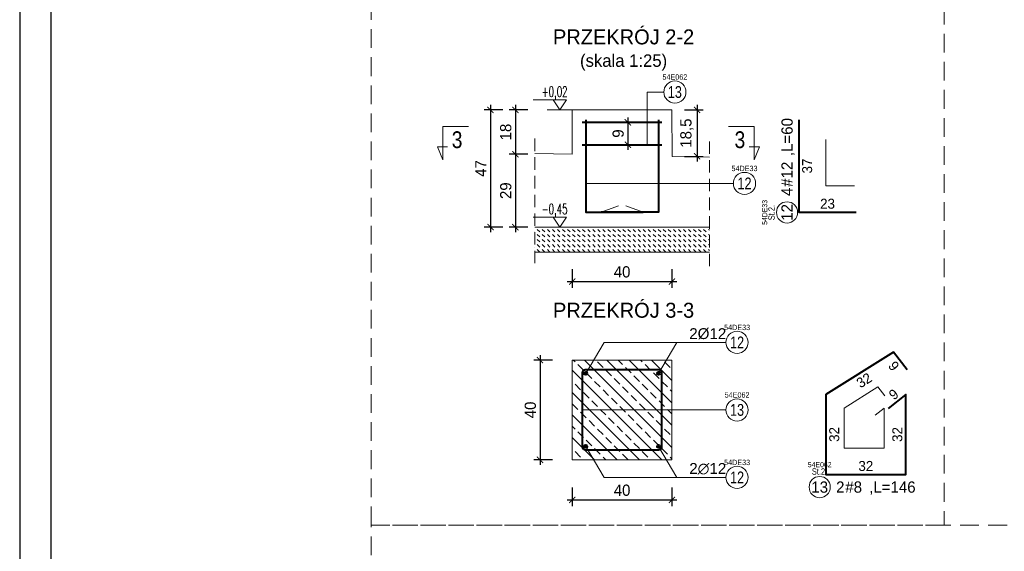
# Model space of a CAD drawing. Header units: millimetres. Extents: x 219841 to 236232, y -126388 to -112129.
# Tile 26 of 30: x 233292 to 234082, y -113045 to -112619. Entities that reach past the tile are written whole.
import ezdxf
from ezdxf.enums import TextEntityAlignment as Align
from ezdxf.lldxf.tags import DXFTag

# ---------------------------------------------------------------- set-up
doc = ezdxf.new("R2010")
doc.units = ezdxf.units.MM
doc.linetypes.add('DASHED2', pattern=[0.375, 0.25, -0.125])
doc.layers.add('-Linie pomocnicze', color=251, linetype='Continuous', lineweight=5, plot=False)
for name, color, linetype, lineweight in [('A-KOTE', 30, 'Continuous', 13), ('A-NAD', 21, 'DASHDOT', 15), ('A-WIDOKOWA', 7, 'Continuous', 25), ('K_HATCH', 8, 'Continuous', 9), ('K_OPIS', 5, 'Continuous', 13), ('K_WYMIARY', 8, 'Continuous', 5), ('Opis', 41, 'Continuous', 9), ('Pret-Opis', 140, 'Continuous', 5), ('tekst', 31, 'Continuous', 9), ('widokowa', 151, 'Continuous', 18), ('Wymiarowanie', 2, 'Continuous', 9), ('Zbrojenie dołem', 1, 'Continuous', 40)]:
    doc.layers.add(name, color=color, linetype=linetype, lineweight=lineweight)
doc.styles.add('Arial', font='GOTHIC.TTF')
doc.styles.add('BA_OPISY_1-100', font='romans.shx', dxfattribs={"width": 0.6, "height": 25})
doc.styles.add('ROMANS', font='GOTHIC.TTF')
doc.styles.add('SIMPLEX', font='GOTHIC.TTF')
doc.styles.get("Standard").update_dxf_attribs({"font": 'GOTHIC.TTF'})
tags = doc.linetypes.add('DASHDOT', pattern=[25.4, 12.7, -6.35, 0, -6.35]).pattern_tags.tags
tags[10:11] = [DXFTag(74, 4), DXFTag(75, 0), DXFTag(340, '0'), DXFTag(46, 1.0), DXFTag(50, 0.0), DXFTag(44, 0.0), DXFTag(45, 0.0)]
tags[8:9] = [DXFTag(74, 4), DXFTag(75, 0), DXFTag(340, '0'), DXFTag(46, 1.0), DXFTag(50, 0.0), DXFTag(44, 0.0), DXFTag(45, 0.0)]
tags[6:7] = [DXFTag(74, 4), DXFTag(75, 0), DXFTag(340, '0'), DXFTag(46, 1.0), DXFTag(50, 0.0), DXFTag(44, 0.0), DXFTag(45, 0.0)]
tags[4:5] = [DXFTag(74, 4), DXFTag(75, 0), DXFTag(340, '0'), DXFTag(46, 1.0), DXFTag(50, 0.0), DXFTag(44, 0.0), DXFTag(45, 0.0)]
tags = doc.linetypes.add('HIDDEN2', pattern=[4.7625, 3.175, -1.5875]).pattern_tags.tags
tags[6:7] = [DXFTag(74, 4), DXFTag(75, 0), DXFTag(340, '0'), DXFTag(46, 1.0), DXFTag(50, 0.0), DXFTag(44, 0.0), DXFTag(45, 0.0)]
tags[4:5] = [DXFTag(74, 4), DXFTag(75, 0), DXFTag(340, '0'), DXFTag(46, 1.0), DXFTag(50, 0.0), DXFTag(44, 0.0), DXFTag(45, 0.0)]
doc.dimstyles.new('A1_DlugoscPreta_Szczegoly', dxfattribs={"dimtxt": 4, "dimasz": 5, "dimexe": 0, "dimexo": 2, "dimgap": 2, "dimtad": 2, "dimdec": 0, "dimrnd": 1, "dimzin": 9, "dimdsep": 46, "dimtxsty": 'Arial', "dimblk": 'NONE', "dimcen": 0, "dimse1": 1, "dimse2": 1, "dimsd1": 1, "dimsd2": 1, "dimclrd": 8, "dimclre": 30, "dimclrt": 5, "dimadec": 0, "dimazin": 0, "dimtfac": 1, "dimtdec": 0, "dimtix": 1, "dimtmove": 2, "dimatfit": 3, "dimldrblk": 'CLOSED', "dimfxl": 1, "dimtvp": 1.111111, "dimtolj": 1, "dimtzin": 1, "dimarcsym": 0})
doc.dimstyles.new('Radek 50 dokładny', dxfattribs={"dimtxt": 9, "dimasz": 5, "dimexe": 5, "dimexo": 5, "dimgap": 3, "dimtad": 1, "dimdec": 1, "dimrnd": 0.5, "dimlunit": 6, "dimtxsty": 'ROMANS', "dimblk": 'ARCHTICK', "dimcen": 5, "dimdle": 4, "dimclrd": 256, "dimclrt": 2, "dimadec": 0, "dimazin": 0, "dimtfac": 1, "dimtdec": 1, "dimtix": 1, "dimtmove": 1, "dimatfit": 0, "dimldrblk": 'DOTSMALL', "dimfxl": 10, "dimfxlon": 1, "dimarcsym": 0})

# ---------------------------------------------------------------- blocks, each defined once
blk = doc.blocks.new('FINISHING LEVEL 1')
at = {"color": 0, "linetype": 'Continuous'}
blk.add_line((-8, 12), (31.4, 12), dxfattribs=at)
blk.add_lwpolyline([(-8, 12), (0, 0), (8, 12)], dxfattribs=at)
at = {"color": 0, "style": 'BA_OPISY_1-100', "width": 0.6}
blk.add_attdef('FINISHING_LEVEL:', (-7.7, 15.3), '', height=12.5, dxfattribs=at)
blk = doc.blocks.new('_ArchTick')
at = {"layer": 'Wymiarowanie', "color": 0, "const_width": 0.15}
blk.add_lwpolyline([(-0.5, -0.5), (0.5, 0.5)], dxfattribs=at)
blk = doc.blocks.new('*D209')
at = {"layer": 'Defpoints', "color": 0}
for p in [(233735.59, -112891.98), (233709.76, -112971.98), (233735.59, -112971.98)]:
    blk.add_point(p, dxfattribs=at)
at = {"layer": 'K_WYMIARY', "color": 0, "lineweight": -2}
for p, q in [((233719.76, -112891.98), (233704.76, -112891.98)), ((233719.76, -112971.98), (233704.76, -112971.98))]:
    blk.add_line(p, q, dxfattribs=at)
at = {"layer": 'K_WYMIARY', "lineweight": -2}
blk.add_line((233709.76, -112887.98), (233709.76, -112975.98), dxfattribs=at)
at = {"layer": 'K_WYMIARY', "lineweight": -2, "xscale": 5, "yscale": 5, "zscale": 5}
for p, rotation in [((233709.76, -112891.98), 90), ((233709.76, -112971.98), 270)]:
    blk.add_blockref('_ArchTick', p, dxfattribs=dict(at, rotation=rotation))
at = {"layer": 'K_WYMIARY', "color": 2, "insert": (233702.03, -112931.98), "char_height": 9, "attachment_point": 5, "rotation": 90, "style": 'ROMANS'}
blk.add_mtext('40', dxfattribs=at)
blk = doc.blocks.new('_DotSmall')
at = {"color": 0, "linetype": 'ByBlock', "const_width": 12.7}
blk.add_lwpolyline([(-1.5875, 0, 1), (1.5875, 0, 1)], format="xyb", close=True, dxfattribs=at)
blk = doc.blocks.new('*D210')
at = {"layer": 'Defpoints', "color": 0}
for p in [(233815.59, -112931.98), (233735.59, -112971.98), (233815.59, -113004.13)]:
    blk.add_point(p, dxfattribs=at)
at = {"layer": 'K_WYMIARY', "color": 0, "lineweight": -2}
for p, q in [((233735.59, -112994.13), (233735.59, -113009.13)), ((233815.59, -112994.13), (233815.59, -113009.13))]:
    blk.add_line(p, q, dxfattribs=at)
at = {"layer": 'K_WYMIARY', "lineweight": -2}
blk.add_line((233731.59, -113004.13), (233819.59, -113004.13), dxfattribs=at)
at = {"layer": 'K_WYMIARY', "lineweight": -2, "xscale": 5, "yscale": 5, "zscale": 5, "rotation": 180}
blk.add_blockref('_ArchTick', (233735.59, -113004.13), dxfattribs=at)
at = {"layer": 'K_WYMIARY', "lineweight": -2, "xscale": 5, "yscale": 5, "zscale": 5}
blk.add_blockref('_ArchTick', (233815.59, -113004.13), dxfattribs=at)
at = {"layer": 'K_WYMIARY', "color": 2, "insert": (233775.59, -112996.41), "char_height": 9, "attachment_point": 5, "style": 'ROMANS'}
blk.add_mtext('40', dxfattribs=at)
blk = doc.blocks.new('*D211')
at = {"layer": 'Defpoints', "color": 0}
for p in [(233917.36, -112699.46), (233917.36, -112773.46), (233917.86, -112773.46)]:
    blk.add_point(p, dxfattribs=at)
at = {"layer": 'K_OPIS', "color": 5, "insert": (233924.06, -112736.46), "char_height": 8, "attachment_point": 5, "rotation": 90, "style": 'Arial'}
blk.add_mtext('\\A1;37', dxfattribs=at)
blk = doc.blocks.new('_CLOSED')
at = {"color": 0, "linetype": 'ByBlock', "ltscale": 20}
for p, q in [((-1, 0.17), (0, 0)), ((-1, 0.17), (-1, -0.17)), ((0, 0), (-1, -0.17)), ((0, 0), (-1, 0))]:
    blk.add_line(p, q, dxfattribs=at)
blk = doc.blocks.new('_None')
blk = doc.blocks.new('*D212')
at = {"layer": 'Defpoints', "color": 0}
for p in [(233917.36, -112773.46), (233963.36, -112772.96), (233963.36, -112773.46)]:
    blk.add_point(p, dxfattribs=at)
at = {"layer": 'K_OPIS', "color": 5, "insert": (233940.36, -112766.76), "char_height": 8, "attachment_point": 5, "style": 'Arial'}
blk.add_mtext('\\A1;23', dxfattribs=at)
blk = doc.blocks.new('MF_CAD_SZCZEGOLY_OPIS_PRETA_1P_v2')
at = {"color": 7}
blk.add_circle((-6.59, 0), 6.59, dxfattribs=at)
at = {"color": 0, "style": 'ROMANS', "width": 0.8, "flags": 4}
blk.add_attdef('ILOSC_PRETOW', text='', height=7, dxfattribs=at).set_placement((8.8, 0), align=Align.MIDDLE_RIGHT)
blk.add_attdef('NUMER_PRETA', text='', height=7, dxfattribs=at).set_placement((-6.59, 0), align=Align.MIDDLE_CENTER)
blk.add_attdef('SREDNICA_PRETA', text='', height=7, dxfattribs=at).set_placement((9.31, 0), align=Align.MIDDLE_LEFT)
blk.add_attdef('DLUGOSC_PRETA', text='', height=7, dxfattribs=at).set_placement((26.9, 3.5), align=Align.TOP_LEFT)
at = {"layer": 'Defpoints', "color": 30, "style": 'ROMANS', "width": 0.8, "flags": 4}
blk.add_attdef('IDENTYFIKATOR', text='', height=3.2, dxfattribs=at).set_placement((-6.59, 13.92), align=Align.MIDDLE_CENTER)
blk.add_attdef('POZYCJA', text='', height=4, dxfattribs=at).set_placement((-6.7, 7.69), align=Align.CENTER)
blk = doc.blocks.new('*D213')
at = {"layer": 'Defpoints', "color": 0}
for p in [(233735.59, -112691.46), (233690.06, -112727.08), (233735.59, -112727.08)]:
    blk.add_point(p, dxfattribs=at)
at = {"layer": 'K_WYMIARY', "lineweight": -2}
blk.add_line((233690.06, -112687.46), (233690.06, -112731.08), dxfattribs=at)
at = {"layer": 'K_WYMIARY', "color": 0, "lineweight": -2}
for p, q in [((233700.06, -112691.46), (233685.06, -112691.46)), ((233700.06, -112727.08), (233685.06, -112727.08))]:
    blk.add_line(p, q, dxfattribs=at)
at = {"layer": 'K_WYMIARY', "lineweight": -2, "xscale": 5, "yscale": 5, "zscale": 5}
for p, rotation in [((233690.06, -112691.46), 90), ((233690.06, -112727.08), 270)]:
    blk.add_blockref('_ArchTick', p, dxfattribs=dict(at, rotation=rotation))
at = {"layer": 'K_WYMIARY', "color": 2, "insert": (233682.34, -112709.27), "char_height": 9, "attachment_point": 5, "rotation": 90, "style": 'ROMANS'}
blk.add_mtext('18', dxfattribs=at)
blk = doc.blocks.new('*D214')
at = {"layer": 'Defpoints', "color": 0}
for p in [(233735.59, -112727.08), (233690.06, -112785.46), (233845.62, -112785.46)]:
    blk.add_point(p, dxfattribs=at)
at = {"layer": 'K_WYMIARY', "color": 0, "lineweight": -2}
for p, q in [((233700.06, -112727.08), (233685.06, -112727.08)), ((233700.06, -112785.46), (233685.06, -112785.46))]:
    blk.add_line(p, q, dxfattribs=at)
at = {"layer": 'K_WYMIARY', "lineweight": -2}
blk.add_line((233690.06, -112723.08), (233690.06, -112789.46), dxfattribs=at)
at = {"layer": 'K_WYMIARY', "lineweight": -2, "xscale": 5, "yscale": 5, "zscale": 5}
for p, rotation in [((233690.06, -112727.08), 90), ((233690.06, -112785.46), 270)]:
    blk.add_blockref('_ArchTick', p, dxfattribs=dict(at, rotation=rotation))
at = {"layer": 'K_WYMIARY', "color": 2, "insert": (233682.34, -112756.27), "char_height": 9, "attachment_point": 5, "rotation": 90, "style": 'ROMANS'}
blk.add_mtext('29', dxfattribs=at)
blk = doc.blocks.new('*D215')
at = {"layer": 'Defpoints', "color": 0}
for p in [(233815.59, -112691.46), (233814.74, -112728.74), (233835.72, -112728.74)]:
    blk.add_point(p, dxfattribs=at)
at = {"layer": 'K_WYMIARY', "lineweight": -2}
blk.add_line((233835.72, -112687.46), (233835.72, -112732.74), dxfattribs=at)
at = {"layer": 'K_WYMIARY', "color": 0, "lineweight": -2}
for p, q in [((233825.72, -112691.46), (233840.72, -112691.46)), ((233825.72, -112728.74), (233840.72, -112728.74))]:
    blk.add_line(p, q, dxfattribs=at)
at = {"layer": 'K_WYMIARY', "lineweight": -2, "xscale": 5, "yscale": 5, "zscale": 5}
for p, rotation in [((233835.72, -112691.46), 90), ((233835.72, -112728.74), 270)]:
    blk.add_blockref('_ArchTick', p, dxfattribs=dict(at, rotation=rotation))
at = {"layer": 'K_WYMIARY', "color": 2, "insert": (233827.58, -112710.1), "char_height": 9, "attachment_point": 5, "rotation": 90, "style": 'ROMANS'}
blk.add_mtext('18,5', dxfattribs=at)
blk = doc.blocks.new('*D216')
at = {"layer": 'Defpoints', "color": 0}
for p in [(233755.59, -112691.46), (233670.06, -112785.46), (233755.59, -112785.46)]:
    blk.add_point(p, dxfattribs=at)
at = {"layer": 'K_WYMIARY', "lineweight": -2}
blk.add_line((233670.06, -112687.46), (233670.06, -112789.46), dxfattribs=at)
at = {"layer": 'K_WYMIARY', "color": 0, "lineweight": -2}
for p, q in [((233680.06, -112691.46), (233665.06, -112691.46)), ((233680.06, -112785.46), (233665.06, -112785.46))]:
    blk.add_line(p, q, dxfattribs=at)
at = {"layer": 'K_WYMIARY', "lineweight": -2, "xscale": 5, "yscale": 5, "zscale": 5}
for p, rotation in [((233670.06, -112691.46), 90), ((233670.06, -112785.46), 270)]:
    blk.add_blockref('_ArchTick', p, dxfattribs=dict(at, rotation=rotation))
at = {"layer": 'K_WYMIARY', "color": 2, "insert": (233662.34, -112738.46), "char_height": 9, "attachment_point": 5, "rotation": 90, "style": 'ROMANS'}
blk.add_mtext('47', dxfattribs=at)
blk = doc.blocks.new('*D217')
at = {"layer": 'Defpoints', "color": 0}
for p in [(233815.59, -112691.46), (233735.59, -112709.27), (233815.59, -112829.09)]:
    blk.add_point(p, dxfattribs=at)
at = {"layer": 'K_WYMIARY', "color": 0, "lineweight": -2}
for p, q in [((233735.59, -112819.09), (233735.59, -112834.09)), ((233815.59, -112819.09), (233815.59, -112834.09))]:
    blk.add_line(p, q, dxfattribs=at)
at = {"layer": 'K_WYMIARY', "lineweight": -2}
blk.add_line((233731.59, -112829.09), (233819.59, -112829.09), dxfattribs=at)
at = {"layer": 'K_WYMIARY', "lineweight": -2, "xscale": 5, "yscale": 5, "zscale": 5, "rotation": 180}
blk.add_blockref('_ArchTick', (233735.59, -112829.09), dxfattribs=at)
at = {"layer": 'K_WYMIARY', "lineweight": -2, "xscale": 5, "yscale": 5, "zscale": 5}
blk.add_blockref('_ArchTick', (233815.59, -112829.09), dxfattribs=at)
at = {"layer": 'K_WYMIARY', "color": 2, "insert": (233775.59, -112821.37), "char_height": 9, "attachment_point": 5, "style": 'ROMANS'}
blk.add_mtext('40', dxfattribs=at)
blk = doc.blocks.new('MF_CAD_OPIS_PRETA_KROTKI')
at = {"color": 7}
blk.add_circle((0, 0), 6.59, dxfattribs=at)
at = {"color": 0, "style": 'ROMANS', "width": 0.8, "flags": 12}
blk.add_attdef('NUMER_PRETA', text='', height=7, dxfattribs=at).set_placement((0, 0), align=Align.MIDDLE_CENTER)
at = {"layer": 'Defpoints', "color": 30, "style": 'ROMANS', "width": 0.8, "flags": 4}
blk.add_attdef('IDENTYFIKATOR', text='', height=3.2, dxfattribs=at).set_placement((0, 8.91), align=Align.MIDDLE_CENTER)
blk = doc.blocks.new('*D218')
at = {"layer": 'Defpoints', "color": 0}
for p in [(233775.59, -112701.46), (233775.59, -112719.46), (233780.17, -112719.46)]:
    blk.add_point(p, dxfattribs=at)
at = {"layer": 'K_WYMIARY', "lineweight": -2}
blk.add_line((233780.17, -112697.46), (233780.17, -112723.46), dxfattribs=at)
at = {"layer": 'K_WYMIARY', "color": 0, "lineweight": -2}
for p, q in [((233780.17, -112701.46), (233785.17, -112701.46)), ((233780.17, -112719.46), (233785.17, -112719.46))]:
    blk.add_line(p, q, dxfattribs=at)
at = {"layer": 'K_WYMIARY', "lineweight": -2, "xscale": 5, "yscale": 5, "zscale": 5}
for p, rotation in [((233780.17, -112701.46), 90), ((233780.17, -112719.46), 270)]:
    blk.add_blockref('_ArchTick', p, dxfattribs=dict(at, rotation=rotation))
at = {"layer": 'K_WYMIARY', "color": 2, "insert": (233772.45, -112710.46), "char_height": 9, "attachment_point": 5, "rotation": 90, "style": 'ROMANS'}
blk.add_mtext('9', dxfattribs=at)
blk = doc.blocks.new('*D219')
at = {"layer": 'Defpoints', "color": 0}
for p in [(233992.84, -112885.88), (233993.23, -112885.58), (234004.28, -112899.79)]:
    blk.add_point(p, dxfattribs=at)
at = {"layer": 'K_OPIS', "color": 5, "insert": (233993.46, -112896.79), "char_height": 8, "attachment_point": 5, "rotation": 307.84417, "style": 'Arial'}
blk.add_mtext('\\A1;9', dxfattribs=at)
blk = doc.blocks.new('*D220')
at = {"layer": 'Defpoints', "color": 0}
for p in [(233993.23, -112885.58), (233939.06, -112919.66), (233939.33, -112920.08)]:
    blk.add_point(p, dxfattribs=at)
at = {"layer": 'K_OPIS', "color": 5, "insert": (233969.72, -112908.29), "char_height": 8, "attachment_point": 5, "rotation": 32.17927, "style": 'Arial'}
blk.add_mtext('\\A1;32', dxfattribs=at)
blk = doc.blocks.new('*D221')
at = {"layer": 'Defpoints', "color": 0}
for p in [(233939.06, -112919.66), (233939.06, -112983.66), (233939.56, -112983.66)]:
    blk.add_point(p, dxfattribs=at)
at = {"layer": 'K_OPIS', "color": 5, "insert": (233945.77, -112951.66), "char_height": 8, "attachment_point": 5, "rotation": 90, "style": 'Arial'}
blk.add_mtext('\\A1;32', dxfattribs=at)
blk = doc.blocks.new('*D222')
at = {"layer": 'Defpoints', "color": 0}
for p in [(233939.06, -112983.66), (234003.06, -112983.16), (234003.06, -112983.66)]:
    blk.add_point(p, dxfattribs=at)
at = {"layer": 'K_OPIS', "color": 5, "insert": (233971.06, -112976.96), "char_height": 8, "attachment_point": 5, "style": 'Arial'}
blk.add_mtext('\\A1;32', dxfattribs=at)
blk = doc.blocks.new('*D223')
at = {"layer": 'Defpoints', "color": 0}
for p in [(234002.56, -112919.66), (234003.06, -112919.66), (234003.06, -112983.66)]:
    blk.add_point(p, dxfattribs=at)
at = {"layer": 'K_OPIS', "color": 5, "insert": (233996.36, -112951.66), "char_height": 8, "attachment_point": 5, "rotation": 90, "style": 'Arial'}
blk.add_mtext('\\A1;32', dxfattribs=at)
blk = doc.blocks.new('*D224')
at = {"layer": 'Defpoints', "color": 0}
for p in [(234003.06, -112919.66), (233988.9, -112930.77), (233989.21, -112931.16)]:
    blk.add_point(p, dxfattribs=at)
at = {"layer": 'K_OPIS', "color": 5, "insert": (233993.43, -112919.56), "char_height": 8, "attachment_point": 5, "rotation": 38.09549, "style": 'Arial'}
blk.add_mtext('\\A1;9', dxfattribs=at)

msp = doc.modelspace()

# ---------------------------------------------------------------- hatches: boundary and pattern name
at = {"layer": 'K_HATCH'}
h = msp.add_hatch(dxfattribs=at)
h.set_pattern_fill('DASH', color=256, scale=0.9, angle=135, style=0)
h.set_pattern_definition([(135, (233705.5607, -112805.4572), (-4.041115, 4e-16), [2.8575, -2.8575])])
h.paths.add_polyline_path([(233705.56, -112805.46), (233845.62, -112805.46), (233845.62, -112785.46), (233705.56, -112785.46)])
h = msp.add_hatch(dxfattribs=at)
h.set_pattern_fill('ANSI33', color=256, scale=2, angle=90, style=2)
h.set_pattern_definition([(135, (233735.589, -112971.98), (-8.9803, -8.9803), []), (135, (233735.589, -112963), (-8.9803, -8.9803), [6.35, -3.175])])
h.paths.add_polyline_path([(233735.59, -112891.98), (233735.59, -112971.98), (233815.59, -112971.98), (233815.59, -112891.98)])
h.paths.add_polyline_path([(233743.59, -112902.38), (233743.59, -112961.58, 0.414214), (233745.99, -112963.98), (233805.19, -112963.98, 0.414214), (233807.59, -112961.58), (233807.59, -112902.38, 0.414214), (233805.19, -112899.98), (233745.99, -112899.98, 0.414214)], flags=16)
h.paths.add_polyline_path([(233743.59, -112902.38), (233743.59, -112961.58, 0.414214), (233745.99, -112963.98), (233805.19, -112963.98, 0.414214), (233807.59, -112961.58), (233807.59, -112902.38, 0.414214), (233805.19, -112899.98), (233745.99, -112899.98, 0.414214)], flags=0)
h.paths.add_polyline_path([(233747.59, -112902.78, 1), (233745.19, -112902.78, 1)], flags=0)
h.paths.add_polyline_path([(233747.59, -112902.78, 1), (233745.19, -112902.78, 1)], flags=0)
h.paths.add_polyline_path([(233747.59, -112961.18, 1), (233745.19, -112961.18, 1)], flags=0)
h.paths.add_polyline_path([(233747.59, -112961.18, 1), (233745.19, -112961.18, 1)], flags=0)
h.paths.add_polyline_path([(233805.99, -112902.78, 1), (233803.59, -112902.78, 1)], flags=0)
h.paths.add_polyline_path([(233805.99, -112902.78, 1), (233803.59, -112902.78, 1)], flags=0)
h.paths.add_polyline_path([(233805.99, -112961.18, 1), (233803.59, -112961.18, 1)], flags=0)
h.paths.add_polyline_path([(233805.99, -112961.18, 1), (233803.59, -112961.18, 1)], flags=0)
at = {"layer": 'Zbrojenie dołem'}
h = msp.add_hatch(color=256, dxfattribs=at)
h.dxf.hatch_style = 1
h.paths.add_polyline_path([(233747.59, -112902.78, 1), (233745.19, -112902.78, 1)])
h = msp.add_hatch(color=256, dxfattribs=at)
h.dxf.hatch_style = 1
h.paths.add_polyline_path([(233803.59, -112902.78, -1), (233805.99, -112902.78, -1)])
h = msp.add_hatch(color=256, dxfattribs=at)
h.dxf.hatch_style = 1
h.paths.add_polyline_path([(233747.59, -112961.18, -1), (233745.19, -112961.18, -1)])
h = msp.add_hatch(color=256, dxfattribs=at)
h.dxf.hatch_style = 1
h.paths.add_polyline_path([(233803.59, -112961.18, 1), (233805.99, -112961.18, 1)])

# ---------------------------------------------------------------- linework, layer by layer
at = {"layer": '-Linie pomocnicze'}
for points in [[(233939.09, -112715.27), (233939.09, -112752.27), (233962.09, -112752.27)], [(233986.31, -112920.66), (233980.79, -112913.55), (233953.7, -112930.59), (233953.7, -112962.59), (233985.7, -112962.59), (233985.7, -112930.59), (233978.62, -112936.14)]]:
    msp.add_lwpolyline(points, dxfattribs=at)
at = {"layer": 'A-NAD', "linetype": 'DASHED2', "ltscale": 60}
for points in [[(233574.29, -112540.53), (234033.91, -112540.53), (234033.91, -113024.35), (233574.29, -113024.35)], [(233574.29, -113024.35), (234710.35, -113024.35), (234710.35, -113565.93), (233574.29, -113565.93)]]:
    msp.add_lwpolyline(points, close=True, dxfattribs=at)
at = {"layer": 'A-NAD', "linetype": 'DASHED2', "ltscale": 40}
for points in [[(233705.56, -112714.46), (233705.56, -112817.46)], [(233845.62, -112716.76), (233845.62, -112817.46)]]:
    msp.add_lwpolyline(points, dxfattribs=at)
at = {"layer": 'A-WIDOKOWA'}
msp.add_lwpolyline([(233317.48, -113588.6), (235367.48, -113588.6), (235367.48, -112153.6), (233317.48, -112153.6)], close=True, dxfattribs=at)
at = {"layer": 'Defpoints'}
msp.add_lwpolyline([(233292.48, -113613.6), (235392.48, -113613.6), (235392.48, -112128.6), (233292.48, -112128.6)], close=True, dxfattribs=at)
at = {"layer": 'Opis', "linetype": 'HIDDEN2', "ltscale": 2}
msp.add_line((233735.59, -112691.46), (233715.59, -112691.46), dxfattribs=at)
at = {"layer": 'Opis', "ltscale": 2}
for p, q in [((233758.79, -112773.46), (233772.64, -112768.32)), ((233792.39, -112773.46), (233778.53, -112768.32))]:
    msp.add_line(p, q, dxfattribs=at)
at = {"layer": 'Opis', "elevation": 0}
for points in [[(233652.4, -112704.81), (233631.87, -112704.81), (233631.87, -112731.5), (233627.64, -112721.08), (233635.7, -112721.08)], [(233860.93, -112704.81), (233881.46, -112704.81), (233881.46, -112731.5), (233885.69, -112721.08), (233877.63, -112721.08)]]:
    msp.add_lwpolyline(points, dxfattribs=at)
at = {"layer": 'Opis', "ltscale": 2}
msp.add_lwpolyline([(233705.56, -112805.46), (233845.62, -112805.46)], dxfattribs=at)
at = {"layer": 'tekst', "ltscale": 70}
for points in [[(233795.7, -112719.46), (233795.7, -112677.17), (233809.04, -112677.17)], [(233746.39, -112750.44), (233864.86, -112750.44)], [(233746.39, -112902.78), (233761.09, -112877.88), (233835, -112877.88)], [(233804.79, -112902.78), (233819.49, -112877.88), (233858.93, -112877.88)], [(233743.59, -112931.98), (233858.93, -112931.98)], [(233746.39, -112961.18), (233761.09, -112986.08), (233835, -112986.08)], [(233804.79, -112961.18), (233819.49, -112986.08), (233858.93, -112986.08)]]:
    msp.add_lwpolyline(points, dxfattribs=at)
at = {"layer": 'widokowa'}
for points in [[(233705.56, -112726.46), (233735.59, -112727.08), (233735.59, -112691.46), (233815.59, -112691.46), (233815.62, -112728.76), (233845.62, -112729.44)], [(233845.62, -112785.46), (233705.56, -112785.46)]]:
    msp.add_lwpolyline(points, dxfattribs=at)
msp.add_lwpolyline([(233735.59, -112971.98), (233815.59, -112971.98), (233815.59, -112891.98), (233735.59, -112891.98)], close=True, dxfattribs=at)
at = {"layer": 'Zbrojenie dołem'}
for points in [[(233743.59, -112701.46), (233807.59, -112701.46)], [(233746.39, -112699.46), (233746.39, -112773.46), (233792.39, -112773.46)], [(233804.79, -112699.46), (233804.79, -112773.46), (233758.79, -112773.46)], [(233917.36, -112699.46), (233917.36, -112773.46), (233963.36, -112773.46)], [(233743.59, -112719.46), (233807.59, -112719.46)], [(234004.28, -112899.79), (233993.23, -112885.58), (233939.06, -112919.66), (233939.06, -112983.66), (234003.06, -112983.66), (234003.06, -112919.66), (233988.9, -112930.77)]]:
    msp.add_lwpolyline(points, dxfattribs=at)
msp.add_lwpolyline([(233745.99, -112963.98), (233805.19, -112963.98, 0.414214), (233807.59, -112961.58), (233807.59, -112902.38, 0.414214), (233805.19, -112899.98), (233745.99, -112899.98, 0.414214), (233743.59, -112902.38), (233743.59, -112961.58, 0.414214)], format="xyb", close=True, dxfattribs=at)
for centre in [(233746.39, -112902.78), (233804.79, -112902.78), (233746.39, -112961.18), (233804.79, -112961.18)]:
    msp.add_circle(centre, 1.2, dxfattribs=at)

# ---------------------------------------------------------------- block references
at = {"layer": 'A-KOTE', "linetype": 'Continuous'}
ref = msp.add_blockref('FINISHING LEVEL 1', (233725.59, -112691.46), dxfattribs=dict(at, xscale=-0.6749999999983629, yscale=0.6749999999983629, zscale=0.6749999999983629))
ref.add_attrib('FINISHING_LEVEL:', '+0,02', (233711.03, -112681.1, 0), dxfattribs={"layer": '0', "color": 0, "height": 8.437, "style": 'BA_OPISY_1-100', "width": 0.6})
ref = msp.add_blockref('FINISHING LEVEL 1', (233725.59, -112785.46), dxfattribs=dict(at, xscale=-0.6749999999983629, yscale=0.6749999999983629, zscale=0.6749999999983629))
ref.add_attrib('FINISHING_LEVEL:', '-0,45', (233711.03, -112775.1, 0), dxfattribs={"layer": '0', "color": 0, "height": 8.437, "style": 'BA_OPISY_1-100', "width": 0.6})
at = {"layer": 'Pret-Opis', "color": 140}
ref = msp.add_blockref('MF_CAD_OPIS_PRETA_KROTKI', (233817.93, -112677.17), dxfattribs=dict(at, xscale=1.35, yscale=1.35, zscale=1.35))
ref.add_attrib('NUMER_PRETA', '13', dxfattribs={"layer": '0', "color": 0, "height": 9.45, "style": 'ROMANS', "width": 0.8}).set_placement((233817.93, -112677.17), align=Align.MIDDLE_CENTER)
ref.add_attrib('IDENTYFIKATOR', '54E062', dxfattribs={"layer": 'Defpoints', "color": 30, "height": 4.32, "style": 'ROMANS', "width": 0.8}).set_placement((233817.93, -112665.14), align=Align.MIDDLE_CENTER)
ref = msp.add_blockref('MF_CAD_SZCZEGOLY_OPIS_PRETA_1P_v2', (233907.89, -112765.18), dxfattribs=dict(at, xscale=1.289999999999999, yscale=1.289999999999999, zscale=1.289999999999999, rotation=90))
ref.add_attrib('NUMER_PRETA', '12', dxfattribs={"layer": '0', "color": 0, "height": 9.03, "rotation": 90, "style": 'Arial'}).set_placement((233907.89, -112773.68), align=Align.MIDDLE_CENTER)
ref.add_attrib('SREDNICA_PRETA', '#12', dxfattribs={"layer": '0', "color": 0, "height": 9.03, "rotation": 90, "style": 'Arial'}).set_placement((233907.89, -112753.17), align=Align.MIDDLE_LEFT)
ref.add_attrib('ILOSC_PRETOW', '4', dxfattribs={"layer": '0', "color": 0, "height": 9.03, "rotation": 90, "style": 'Arial'}).set_placement((233907.89, -112753.83), align=Align.MIDDLE_RIGHT)
ref.add_attrib('DLUGOSC_PRETA', ',L=60', dxfattribs={"layer": '0', "color": 0, "height": 9.03, "rotation": 90, "style": 'Arial'}).set_placement((233903.38, -112728.58), align=Align.TOP_LEFT)
ref.add_attrib('POZYCJA', 'St.2.', dxfattribs={"layer": 'Defpoints', "color": 30, "height": 5.16, "rotation": 90, "style": 'ROMANS', "width": 0.8}).set_placement((233897.98, -112773.82), align=Align.CENTER)
ref.add_attrib('IDENTYFIKATOR', '54DE33', dxfattribs={"layer": 'Defpoints', "color": 30, "height": 4.128, "rotation": 90, "style": 'ROMANS', "width": 0.8}).set_placement((233889.94, -112773.68), align=Align.MIDDLE_CENTER)
ref = msp.add_blockref('MF_CAD_OPIS_PRETA_KROTKI', (233873.76, -112750.44), dxfattribs=dict(at, xscale=1.35, yscale=1.35, zscale=1.35))
ref.add_attrib('NUMER_PRETA', '12', dxfattribs={"layer": '0', "color": 0, "height": 9.45, "style": 'ROMANS', "width": 0.8}).set_placement((233873.76, -112750.44), align=Align.MIDDLE_CENTER)
ref.add_attrib('IDENTYFIKATOR', '54DE33', dxfattribs={"layer": 'Defpoints', "color": 30, "height": 4.32, "style": 'ROMANS', "width": 0.8}).set_placement((233873.76, -112738.42), align=Align.MIDDLE_CENTER)
ref = msp.add_blockref('MF_CAD_OPIS_PRETA_KROTKI', (233867.82, -112877.88), dxfattribs=dict(at, xscale=1.35, yscale=1.35, zscale=1.35))
ref.add_attrib('NUMER_PRETA', '12', dxfattribs={"layer": '0', "color": 0, "height": 9.45, "style": 'ROMANS', "width": 0.8}).set_placement((233867.82, -112877.88), align=Align.MIDDLE_CENTER)
ref.add_attrib('IDENTYFIKATOR', '54DE33', dxfattribs={"layer": 'Defpoints', "color": 30, "height": 4.32, "style": 'ROMANS', "width": 0.8}).set_placement((233867.82, -112865.85), align=Align.MIDDLE_CENTER)
ref = msp.add_blockref('MF_CAD_OPIS_PRETA_KROTKI', (233867.82, -112931.98), dxfattribs=dict(at, xscale=1.35, yscale=1.35, zscale=1.35))
ref.add_attrib('NUMER_PRETA', '13', dxfattribs={"layer": '0', "color": 0, "height": 9.45, "style": 'ROMANS', "width": 0.8}).set_placement((233867.82, -112931.98), align=Align.MIDDLE_CENTER)
ref.add_attrib('IDENTYFIKATOR', '54E062', dxfattribs={"layer": 'Defpoints', "color": 30, "height": 4.32, "style": 'ROMANS', "width": 0.8}).set_placement((233867.82, -112919.95), align=Align.MIDDLE_CENTER)
ref = msp.add_blockref('MF_CAD_OPIS_PRETA_KROTKI', (233867.82, -112986.08), dxfattribs=dict(at, xscale=1.35, yscale=1.35, zscale=1.35))
ref.add_attrib('NUMER_PRETA', '12', dxfattribs={"layer": '0', "color": 0, "height": 9.45, "style": 'ROMANS', "width": 0.8}).set_placement((233867.82, -112986.08), align=Align.MIDDLE_CENTER)
ref.add_attrib('IDENTYFIKATOR', '54DE33', dxfattribs={"layer": 'Defpoints', "color": 30, "height": 4.32, "style": 'ROMANS', "width": 0.8}).set_placement((233867.82, -112974.06), align=Align.MIDDLE_CENTER)
ref = msp.add_blockref('MF_CAD_SZCZEGOLY_OPIS_PRETA_1P_v2', (233942.59, -112993.83), dxfattribs=dict(at, xscale=1.289999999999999, yscale=1.289999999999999, zscale=1.289999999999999))
ref.add_attrib('NUMER_PRETA', '13', dxfattribs={"layer": '0', "color": 0, "height": 9.03, "style": 'Arial'}).set_placement((233934.09, -112993.83), align=Align.MIDDLE_CENTER)
ref.add_attrib('SREDNICA_PRETA', '#8', dxfattribs={"layer": '0', "color": 0, "height": 9.03, "style": 'Arial'}).set_placement((233954.6, -112993.83), align=Align.MIDDLE_LEFT)
ref.add_attrib('ILOSC_PRETOW', '2', dxfattribs={"layer": '0', "color": 0, "height": 9.03, "style": 'Arial'}).set_placement((233953.94, -112993.83), align=Align.MIDDLE_RIGHT)
ref.add_attrib('DLUGOSC_PRETA', ',L=146', dxfattribs={"layer": '0', "color": 0, "height": 9.03, "style": 'Arial'}).set_placement((233973.72, -112989.31), align=Align.TOP_LEFT)
ref.add_attrib('POZYCJA', 'St.2.', dxfattribs={"layer": 'Defpoints', "color": 30, "height": 5.16, "style": 'ROMANS', "width": 0.8}).set_placement((233933.95, -112983.91), align=Align.CENTER)
ref.add_attrib('IDENTYFIKATOR', '54E062', dxfattribs={"layer": 'Defpoints', "color": 30, "height": 4.128, "style": 'ROMANS', "width": 0.8}).set_placement((233934.09, -112975.87), align=Align.MIDDLE_CENTER)

# ---------------------------------------------------------------- texts
at = {"layer": 'Opis', "char_height": 9.6, "width": 20.0481, "attachment_point": 2}
for insert in [(233643.26, -112708.67, 0), (233870.07, -112708.67, 0)]:
    msp.add_mtext('{\\fArial Narrow|b0|i0|c238|p34;\\H1.4x;3}', dxfattribs=dict(at, insert=insert))
at = {"layer": 'tekst', "ltscale": 70, "attachment_point": 5, "style": 'SIMPLEX'}
for s, insert, char_height, width in [('\\pxqc;{\\H1.2x;PRZEKRÓJ 2-2}\\P(skala 1:25)', (233776.79, -112643.48), 10, 203.125), ('\\pxqc;{\\H1.2x;PRZEKRÓJ 3-3}', (233776.79, -112852.17), 10, 203.125), ('\\pxql;{\\fArial|b0|i0|c238|p0;\\H0.868056x;2%%C12}', (234046.07, -112871, 8.78), 10, 433.2286), ('\\pxql;{\\fArial|b0|i0|c238|p0;2∅12}', (234046.07, -112979.21, 8.78), 8.6806, 433.2286)]:
    msp.add_mtext(s, dxfattribs=dict(at, insert=insert, char_height=char_height, width=width))

# ---------------------------------------------------------------- dimensions: what is measured, and where the dimension line sits
at = {"layer": 'K_OPIS'}
for p1, p2, picture, middle in [((233917.36, -112699.46), (233917.36, -112773.46), '*D211', (233924.06, -112736.46)), ((233917.36, -112773.46), (233963.36, -112773.46), '*D212', (233940.36, -112766.76)), ((233993.23, -112885.58), (233939.06, -112919.66), '*D220', (233969.72, -112908.29)), ((234004.28, -112899.79), (233993.23, -112885.58), '*D219', (233993.46, -112896.79)), ((233939.06, -112919.66), (233939.06, -112983.66), '*D221', (233945.77, -112951.66)), ((234003.06, -112983.66), (234003.06, -112919.66), '*D223', (233996.36, -112951.66)), ((233939.06, -112983.66), (234003.06, -112983.66), '*D222', (233971.06, -112976.96))]:
    dim = msp.add_aligned_dim(p1=p1, p2=p2, distance=0.5, dimstyle='A1_DlugoscPreta_Szczegoly', override={"dimtxt": 8, "dimlfac": 0.5, "dimblk": 'None'}, dxfattribs=at)
    dim.commit()
    dim.dimension.update_dxf_attribs({"geometry": picture, "text_midpoint": middle})
dim = msp.add_linear_dim(base=(233989.21, -112931.16), p1=(234003.06, -112919.66), p2=(233988.9, -112930.77), angle=218.09549, dimstyle='A1_DlugoscPreta_Szczegoly', override={"dimtxt": 8, "dimlfac": 0.5, "dimblk": 'None'}, dxfattribs=at)
dim.commit()
dim.dimension.update_dxf_attribs({"geometry": '*D224', "text_midpoint": (233993.43, -112919.56), "dimtype": 161})
at = {"layer": 'K_WYMIARY'}
for base, p1, p2, picture, middle in [((233670.06, -112785.46), (233755.59, -112691.46), (233755.59, -112785.46), '*D216', (233662.34, -112738.46)), ((233690.06, -112727.08), (233735.59, -112691.46), (233735.59, -112727.08), '*D213', (233682.34, -112709.27)), ((233835.72, -112728.74), (233815.59, -112691.46), (233814.74, -112728.74), '*D215', (233827.58, -112710.1)), ((233780.17, -112719.46), (233775.59, -112701.46), (233775.59, -112719.46), '*D218', (233772.45, -112710.46)), ((233690.06, -112785.46), (233735.59, -112727.08), (233845.62, -112785.46), '*D214', (233682.34, -112756.27)), ((233709.76, -112971.98), (233735.59, -112891.98), (233735.59, -112971.98), '*D209', (233702.03, -112931.98))]:
    dim = msp.add_linear_dim(base=base, p1=p1, p2=p2, angle=90, dimstyle='Radek 50 dokładny', override={"dimlfac": 0.5, "dimblk": 'ArchTick'}, dxfattribs=at)
    dim.commit()
    dim.dimension.update_dxf_attribs({"geometry": picture, "text_midpoint": middle})
for base, p1, p2, picture, middle in [((233815.59, -112829.09), (233735.59, -112709.27), (233815.59, -112691.46), '*D217', (233775.59, -112821.37)), ((233815.59, -113004.13), (233735.59, -112971.98), (233815.59, -112931.98), '*D210', (233775.59, -112996.41))]:
    dim = msp.add_linear_dim(base=base, p1=p1, p2=p2, dimstyle='Radek 50 dokładny', override={"dimlfac": 0.5, "dimblk": 'ArchTick'}, dxfattribs=at)
    dim.commit()
    dim.dimension.update_dxf_attribs({"geometry": picture, "text_midpoint": middle})

doc.saveas('drawing.dxf')
